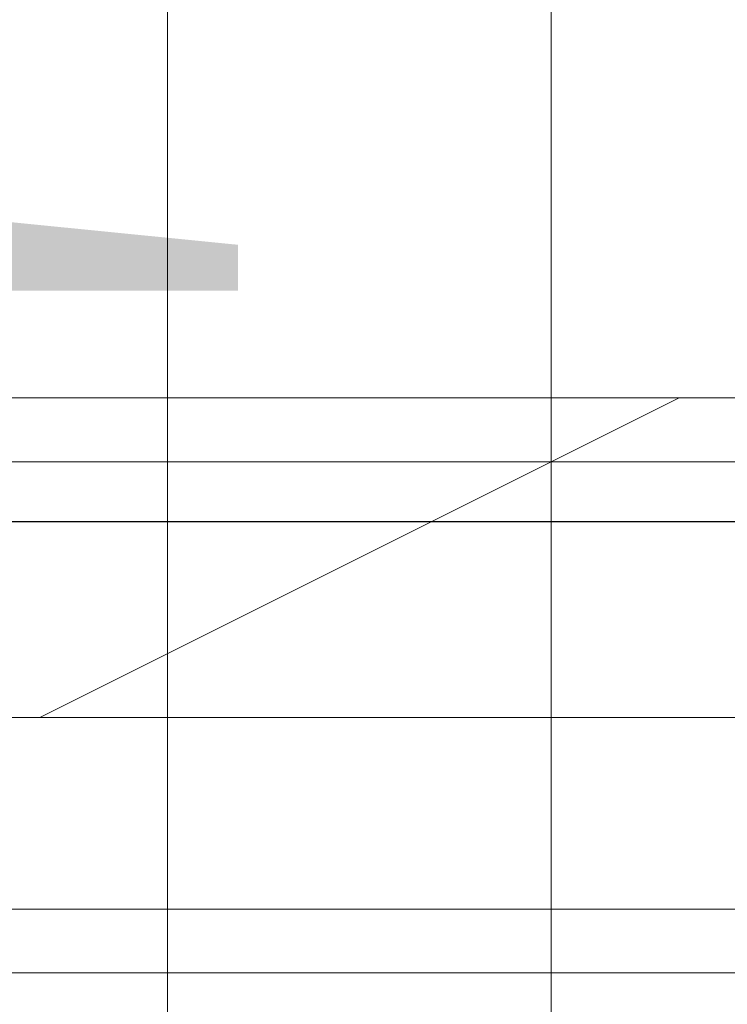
# Model space of a CAD drawing. Header units: inches. Extents: x -79624 to 52587, y -27526 to 10116.
# Tile 205 of 256: x 6157 to 6257, y -7707 to -7568. Entities that reach past the tile are written whole.
import ezdxf
from ezdxf import colors
from ezdxf.entities.mleader import LeaderData, LeaderLine
from ezdxf.math import Vec2, Vec3

# ---------------------------------------------------------------- set-up
doc = ezdxf.new("R2010")
doc.units = ezdxf.units.IN
doc.header["$MEASUREMENT"] = 0
doc.layers.add('- განათება', color=7, linetype='Continuous')
doc.layers.add('Dimensioning - General', color=7, linetype='Continuous')
doc.layers.add('- მექანიკური ნაწილი', color=7, linetype='Continuous', lineweight=18)
doc.styles.add('CT', font='ARIALN.TTF', dxfattribs={"height": 200})
doc.styles.add('GENERATED_STYLE_1', font='txt')
doc.dimstyles.new('GENERATED_STYLE__1', dxfattribs={"dimtxt": 100, "dimasz": 76, "dimexe": 0.18, "dimexo": 0.0625, "dimgap": 0, "dimtad": 0, "dimdec": 0, "dimlfac": 0.1, "dimzin": 0, "dimdsep": 46, "dimtxsty": 'GENERATED_STYLE_1', "dimblk": 'ARROWHEAD_5', "dimblk1": 'ARROWHEAD_5', "dimblk2": 'ARROWHEAD_5', "dimcen": 0.09, "dimse1": 1, "dimse2": 1, "dimclrd": 7, "dimclre": 7, "dimclrt": 7, "dimadec": 0, "dimazin": 0, "dimtfac": 1, "dimtdec": 4, "dimtmove": 0, "dimatfit": 3, "dimfxl": 1, "dimtolj": 1, "dimtzin": 0, "dimarcsym": 0})

# ---------------------------------------------------------------- blocks, each defined once
blk = doc.blocks.new('ARROWHEAD_5')
at = {"linetype": 'Continuous', "lineweight": 0}
blk.add_hatch(color=0, dxfattribs=at).paths.add_polyline_path([(-1, 0.2679), (0, 0), (-1, -0.2679)])
at = {"color": 0, "linetype": 'Continuous', "lineweight": 0}
blk.add_line((0, 0), (-1, 0), dxfattribs=at)
blk = doc.blocks.new('*D249')
at = {"layer": 'Defpoints', "color": 0, "linetype": 'Continuous', "transparency": 16777216}
for p in [(358.56, 209.2), (25258.56, 209.2), (1258.56, -26125.72)]:
    blk.add_point(p, dxfattribs=at)
at = {"layer": 'Dimensioning - General', "color": 7, "linetype": 'Continuous', "lineweight": -2, "transparency": 16777216}
for p, q in [((358.56, 133.2), (358.56, -12795.72)), ((358.56, -26049.72), (358.56, -13148.1))]:
    blk.add_line(p, q, dxfattribs=at)
at = {"layer": 'Dimensioning - General', "color": 7, "linetype": 'Continuous', "lineweight": -2, "transparency": 16777216, "xscale": 76.00000000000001, "yscale": 76.00000000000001, "zscale": 76.00000000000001}
for p, rotation in [((358.56, 209.2), 90), ((358.56, -26125.72), 270)]:
    blk.add_blockref('ARROWHEAD_5', p, dxfattribs=dict(at, rotation=rotation))
at = {"layer": 'Dimensioning - General', "color": 7, "linetype": 'Continuous', "lineweight": 13, "transparency": 16777216, "insert": (358.56, -12971.91), "char_height": 100, "attachment_point": 5, "rotation": 90, "style": 'GENERATED_STYLE_1'}
blk.add_mtext('\\A1;2633', dxfattribs=at)
blk = doc.blocks.new('_DotSmall')
at = {"color": 0, "linetype": 'ByBlock', "const_width": 0.5}
blk.add_lwpolyline([(-0.0625, 0, 1), (0.0625, 0, 1)], format="xyb", close=True, dxfattribs=at)

msp = doc.modelspace()

# ---------------------------------------------------------------- linework, layer by layer
at = {"layer": '- მექანიკური ნაწილი', "color": 7, "lineweight": 0}
for points in [[(6115.19697, -7199.35115), (6115.19697, -7702.34471), (6178.07116, -7702.34471), (6115.19697, -7702.34471), (6115.19697, -7199.35115)], [(6178.07116, -7702.34471), (6178.07116, -7199.35115)], [(6178.07116, -7199.35115), (6178.07116, -7702.34471), (6231.96333, -7702.34471), (6178.07116, -7702.34471), (6231.96333, -7702.34471), (6276.87347, -7702.34471), (6231.96333, -7702.34471), (6231.96333, -7199.35115)], [(6339.74766, -7199.35115), (6294.83752, -7199.35115), (6231.96333, -7199.35115), (6178.07116, -7199.35115), (6231.96333, -7199.35115), (6231.96333, -7702.34471), (6178.07116, -7702.34471), (6231.96333, -7702.34471), (6178.07116, -7702.34471), (6178.07116, -7855.03918), (6231.96333, -7855.03918), (6178.07116, -7855.03918), (6231.96333, -7855.03918), (6178.07116, -7855.03918), (6231.96333, -7855.03918), (6178.07116, -7855.03918), (6178.07116, -7890.96729)], [(6178.07116, -7199.35115), (6178.07116, -7702.34471), (6178.07116, -7199.35115)], [(6231.96333, -7702.34471), (6231.96333, -7199.35115)], [(6276.87347, -7199.35115), (6276.87347, -7702.34471), (6231.96333, -7702.34471), (6276.87347, -7702.34471), (6231.96333, -7702.34471), (6276.87347, -7702.34471), (6231.96333, -7702.34471), (6231.96333, -7199.35115)], [(5639.14949, -7630.48848), (6330.76563, -7630.48848), (5639.14949, -7630.48848)], [(6222.9813, -7693.36268), (6231.96333, -7693.36268), (6222.9813, -7693.36268)], [(6222.9813, -7693.36268), (6231.96333, -7693.36268), (6222.9813, -7693.36268)], [(6231.96333, -7693.36268), (6231.96333, -7693.36268)], [(6231.96333, -7693.36268), (6231.96333, -7693.36268)], [(6231.96333, -7693.36268), (6294.83752, -7693.36268), (6231.96333, -7693.36268)], [(6115.19697, -7702.34471), (6178.07116, -7702.34471)], [(6178.07116, -7702.34471), (6115.19697, -7702.34471)], [(6115.19697, -7702.34471), (6178.07116, -7702.34471)], [(6178.07116, -7702.34471), (6115.19697, -7702.34471)], [(6115.19697, -7855.03918), (6178.07116, -7855.03918), (6178.07116, -7702.34471)], [(6115.19697, -7702.34471), (6178.07116, -7702.34471)], [(6178.07116, -7702.34471), (6115.19697, -7702.34471)], [(6115.19697, -7702.34471), (6178.07116, -7702.34471)], [(6178.07116, -7702.34471), (6115.19697, -7702.34471)], [(6178.07116, -7890.96729), (6178.07116, -7855.03918), (6178.07116, -7702.34471), (6178.07116, -7855.03918), (6115.19697, -7855.03918), (6178.07116, -7855.03918), (6115.19697, -7855.03918), (6178.07116, -7855.03918), (6115.19697, -7855.03918), (6115.19697, -7890.96729)], [(6133.16102, -7702.34471), (6205.01724, -7702.34471)], [(6205.01724, -7702.34471), (6133.16102, -7702.34471)], [(6133.16102, -7702.34471), (6205.01724, -7702.34471), (6133.16102, -7702.34471)], [(6205.01724, -7702.34471), (6133.16102, -7702.34471), (6205.01724, -7702.34471)], [(6133.16102, -7702.34471), (6205.01724, -7702.34471)], [(6205.01724, -7702.34471), (6133.16102, -7702.34471)], [(6133.16102, -7702.34471), (6205.01724, -7702.34471)], [(6205.01724, -7702.34471), (6133.16102, -7702.34471)], [(6178.07116, -7702.34471), (6231.96333, -7702.34471)], [(6231.96333, -7702.34471), (6178.07116, -7702.34471)], [(6178.07116, -7702.34471), (6231.96333, -7702.34471)], [(6231.96333, -7702.34471), (6178.07116, -7702.34471)], [(6187.05319, -7702.34471), (6187.05319, -7702.34471)], [(6196.03522, -7702.34471), (6187.05319, -7702.34471)], [(6187.05319, -7702.34471), (6187.05319, -7702.34471)], [(6187.05319, -7702.34471), (6196.03522, -7702.34471)], [(6196.03522, -7702.34471), (6187.05319, -7702.34471)], [(6187.05319, -7702.34471), (6187.05319, -7702.34471)], [(6187.05319, -7702.34471), (6196.03522, -7702.34471)], [(6196.03522, -7702.34471), (6187.05319, -7702.34471)], [(6187.05319, -7702.34471), (6187.05319, -7702.34471)], [(6187.05319, -7702.34471), (6196.03522, -7702.34471)], [(6196.03522, -7702.34471), (6187.05319, -7702.34471)], [(6187.05319, -7702.34471), (6187.05319, -7702.34471)], [(6187.05319, -7702.34471), (6196.03522, -7702.34471)], [(6196.03522, -7702.34471), (6187.05319, -7702.34471)], [(6187.05319, -7702.34471), (6187.05319, -7702.34471)], [(6187.05319, -7702.34471), (6196.03522, -7702.34471)], [(6196.03522, -7702.34471), (6187.05319, -7702.34471)], [(6187.05319, -7702.34471), (6187.05319, -7702.34471)], [(6187.05319, -7702.34471), (6196.03522, -7702.34471)], [(6196.03522, -7702.34471), (6187.05319, -7702.34471)], [(6187.05319, -7702.34471), (6187.05319, -7702.34471)], [(6187.05319, -7702.34471), (6196.03522, -7702.34471)], [(6196.03522, -7702.34471), (6187.05319, -7702.34471)], [(6187.05319, -7702.34471), (6187.05319, -7702.34471)], [(6187.05319, -7702.34471), (6196.03522, -7702.34471)], [(6196.03522, -7702.34471), (6187.05319, -7702.34471)], [(6187.05319, -7702.34471), (6187.05319, -7702.34471)], [(6187.05319, -7702.34471), (6196.03522, -7702.34471)], [(6196.03522, -7702.34471), (6187.05319, -7702.34471)], [(6187.05319, -7702.34471), (6187.05319, -7702.34471)], [(6187.05319, -7702.34471), (6196.03522, -7702.34471)], [(6196.03522, -7702.34471), (6187.05319, -7702.34471)], [(6187.05319, -7702.34471), (6187.05319, -7702.34471)], [(6187.05319, -7702.34471), (6196.03522, -7702.34471)], [(6196.03522, -7702.34471), (6196.03522, -7702.34471)], [(6196.03522, -7702.34471), (6196.03522, -7702.34471)], [(6196.03522, -7702.34471), (6196.03522, -7702.34471)], [(6196.03522, -7702.34471), (6205.01724, -7702.34471)], [(6205.01724, -7702.34471), (6196.03522, -7702.34471)], [(6196.03522, -7702.34471), (6196.03522, -7702.34471)], [(6196.03522, -7702.34471), (6196.03522, -7702.34471)], [(6196.03522, -7702.34471), (6196.03522, -7702.34471)], [(6196.03522, -7702.34471), (6205.01724, -7702.34471)], [(6205.01724, -7702.34471), (6196.03522, -7702.34471)], [(6196.03522, -7702.34471), (6196.03522, -7702.34471)], [(6196.03522, -7702.34471), (6196.03522, -7702.34471)], [(6196.03522, -7702.34471), (6205.01724, -7702.34471)], [(6205.01724, -7702.34471), (6196.03522, -7702.34471)], [(6196.03522, -7702.34471), (6196.03522, -7702.34471)], [(6196.03522, -7702.34471), (6196.03522, -7702.34471)], [(6196.03522, -7702.34471), (6196.03522, -7702.34471)], [(6196.03522, -7702.34471), (6205.01724, -7702.34471)], [(6205.01724, -7702.34471), (6196.03522, -7702.34471)], [(6196.03522, -7702.34471), (6196.03522, -7702.34471)], [(6196.03522, -7702.34471), (6196.03522, -7702.34471)], [(6196.03522, -7702.34471), (6205.01724, -7702.34471)], [(6205.01724, -7702.34471), (6196.03522, -7702.34471)], [(6196.03522, -7702.34471), (6196.03522, -7702.34471)], [(6196.03522, -7702.34471), (6196.03522, -7702.34471)], [(6196.03522, -7702.34471), (6196.03522, -7702.34471)], [(6196.03522, -7702.34471), (6205.01724, -7702.34471)], [(6205.01724, -7702.34471), (6196.03522, -7702.34471)], [(6196.03522, -7702.34471), (6196.03522, -7702.34471)], [(6196.03522, -7702.34471), (6196.03522, -7702.34471)], [(6196.03522, -7702.34471), (6205.01724, -7702.34471)], [(6205.01724, -7702.34471), (6196.03522, -7702.34471)], [(6196.03522, -7702.34471), (6196.03522, -7702.34471)], [(6196.03522, -7702.34471), (6196.03522, -7702.34471)], [(6196.03522, -7702.34471), (6196.03522, -7702.34471)], [(6196.03522, -7702.34471), (6196.03522, -7702.34471)], [(6196.03522, -7702.34471), (6196.03522, -7702.34471)], [(6196.03522, -7702.34471), (6196.03522, -7702.34471)], [(6196.03522, -7702.34471), (6196.03522, -7702.34471)], [(6196.03522, -7702.34471), (6196.03522, -7702.34471)], [(6205.01724, -7702.34471), (6205.01724, -7702.34471)], [(6205.01724, -7702.34471), (6205.01724, -7702.34471)], [(6205.01724, -7702.34471), (6205.01724, -7702.34471)], [(6205.01724, -7702.34471), (6205.01724, -7702.34471)], [(6205.01724, -7702.34471), (6267.89144, -7702.34471)], [(6267.89144, -7702.34471), (6205.01724, -7702.34471)], [(6205.01724, -7702.34471), (6205.01724, -7702.34471)], [(6205.01724, -7702.34471), (6205.01724, -7702.34471)], [(6205.01724, -7702.34471), (6205.01724, -7702.34471)], [(6205.01724, -7702.34471), (6205.01724, -7702.34471)], [(6205.01724, -7702.34471), (6205.01724, -7702.34471)], [(6205.01724, -7702.34471), (6267.89144, -7702.34471), (6205.01724, -7702.34471)], [(6267.89144, -7702.34471), (6205.01724, -7702.34471), (6267.89144, -7702.34471)], [(6205.01724, -7702.34471), (6205.01724, -7702.34471)], [(6205.01724, -7702.34471), (6267.89144, -7702.34471)], [(6267.89144, -7702.34471), (6205.01724, -7702.34471)], [(6205.01724, -7702.34471), (6267.89144, -7702.34471)], [(6267.89144, -7702.34471), (6205.01724, -7702.34471)], [(6276.87347, -7702.34471), (6231.96333, -7702.34471)], [(6231.96333, -7855.03918), (6231.96333, -7702.34471), (6231.96333, -7855.03918)], [(6276.87347, -7855.03918), (6276.87347, -7702.34471), (6231.96333, -7702.34471), (6231.96333, -7855.03918)], [(6276.87347, -7855.03918), (6276.87347, -7702.34471), (6231.96333, -7702.34471), (6231.96333, -7855.03918)]]:
    msp.add_lwpolyline(points, dxfattribs=at)
for points in [[(6249.92738, -7621.50646), (6097.23291, -7621.50646), (6016.39466, -7666.4166), (6160.1071, -7666.4166)], [(6258.90941, -7621.50646), (6052.32277, -7621.50646), (6106.21494, -7666.4166), (6312.80158, -7666.4166)], [(6330.76563, -7621.50646), (6106.21494, -7621.50646), (6088.25088, -7666.4166), (6312.80158, -7666.4166)], [(6330.76563, -7630.48848), (5639.14949, -7630.48848), (5630.16746, -7693.36268), (6339.74766, -7693.36268)], [(6330.76563, -7630.48848), (5639.14949, -7630.48848), (5630.16746, -7693.36268), (6339.74766, -7693.36268)], [(5980.46655, -7693.36268), (6052.32277, -7693.36268), (6115.19697, -7693.36268), (6178.07116, -7693.36268), (6231.96333, -7693.36268), (6294.83752, -7693.36268), (6231.96333, -7693.36268), (6178.07116, -7693.36268), (6115.19697, -7693.36268), (6052.32277, -7693.36268)], [(6196.03522, -7702.34471), (6187.05319, -7702.34471)], [(6196.03522, -7702.34471), (6205.01724, -7702.34471)]]:
    msp.add_lwpolyline(points, close=True, dxfattribs=at)

# ---------------------------------------------------------------- dimensions: what is measured, and where the dimension line sits
at = {"layer": 'Dimensioning - General', "color": 7, "linetype": 'Continuous', "lineweight": 13}
dim = msp.add_linear_dim(base=(358.55594, 209.20337), p1=(1258.55593, -26125.72241), p2=(25258.55593, 209.20337), angle=90, dimstyle='GENERATED_STYLE__1', dxfattribs=at)
dim.commit()
dim.dimension.update_dxf_attribs({"geometry": '*D249', "text_midpoint": (358.55594, -12971.91402), "dimtype": 160, "text_rotation": 90})

# ---------------------------------------------------------------- leaders
at = {"layer": '- განათება', "color": 7}
ml = msp.add_multileader_mtext('Standard', dxfattribs=at)
ml.set_content('\\pxt14;{\\fSylfaen|b1|i0|c0|p18;DB-UPS2 \\fSylfaen|b0|i0|c0|p18;\\C1;QF-61          \\C7;N2XH-3X1.5}', color=7, style='CT')
ml.set_leader_properties()
ml.set_arrow_properties(name='DOTSMALL')
ml.build(insert=Vec2(0, 0))
ml.multileader.update_dxf_attribs({"has_dogleg": 0, "text_left_attachment_type": 6, "text_right_attachment_type": 6, "dogleg_length": 9, "arrow_head_size": 163.78543})
ctx = ml.context
ctx.base_point, ctx.char_height, ctx.arrow_head_size, ctx.landing_gap_size, ctx.plane_origin = Vec3(4773.60442, -7638.94753), 162.6117418, 163.78543, 54.59514, Vec3(-8122.67086, -23965.21146)
ctx.left_attachment, ctx.right_attachment, ctx.text_align_type = 6, 6, 1
notes = []
notes.append((ctx, [(0, (1, 1, 0), (6480.89889, -7638.94753), (-1, 0), 9, [(2, [(5982.17124, -8706.06811)], 0, [])])]))
ctx.mtext.insert, ctx.mtext.width, ctx.mtext.defined_height, ctx.mtext.alignment, ctx.mtext.flow_direction = Vec3(5622.75166, -7443.81344), 2403.0225903, 231.60879, 2, 5
for ctx, leaders in notes:
    for number, flags, end, landing, length, lines in leaders:
        leader = LeaderData()
        leader.index, (leader.has_last_leader_line, leader.has_dogleg_vector, leader.attachment_direction) = number, flags
        leader.last_leader_point, leader.dogleg_vector, leader.dogleg_length = Vec3(end), Vec3(landing), length
        for number, points, colour, breaks in lines:
            line = LeaderLine()
            line.index, line.vertices, line.color, line.breaks = number, Vec3.list(points), colors.encode_raw_color(colour), breaks
            leader.lines.append(line)
        ctx.leaders.append(leader)

doc.saveas('drawing.dxf')
